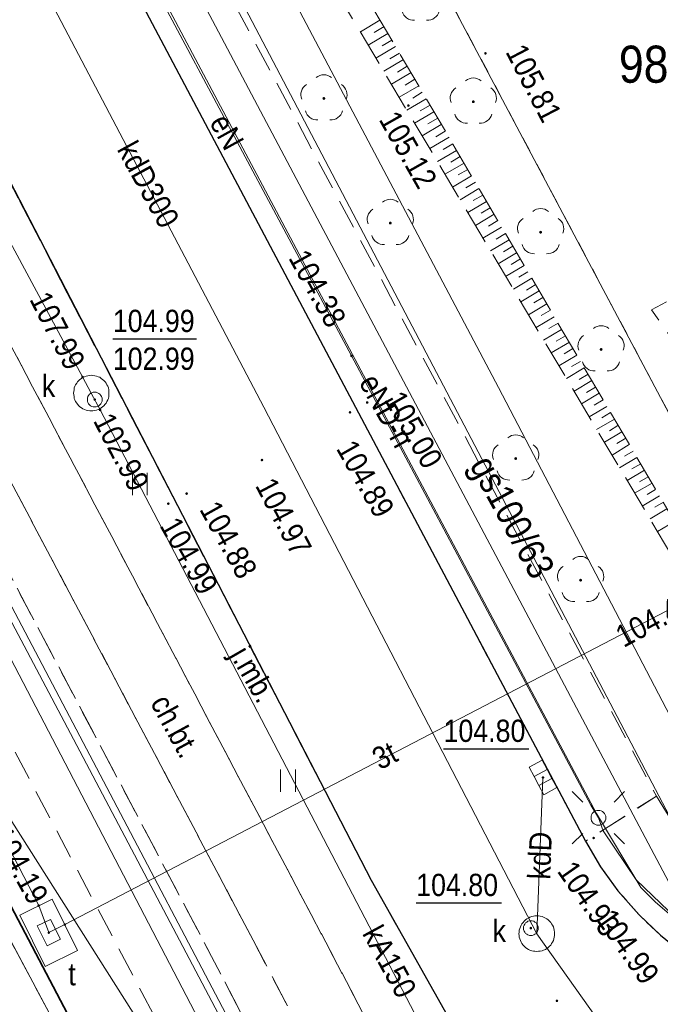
# Model space of a CAD drawing. Extents: x 7490163 to 7490671, y 5783984 to 5784563.
# Tile 34 of 43: x 7490459 to 7490481, y 5784307 to 5784340. Entities that reach past the tile are written whole.
import ezdxf
from ezdxf.enums import TextEntityAlignment as Align

# ---------------------------------------------------------------- set-up
doc = ezdxf.new("R2010")
doc.units = 0
doc.header["$MEASUREMENT"] = 0
for name, pattern in [('1.5_0.5', [2, 1.5, -0.5]), ('218-500', [1, 0.5, -0.5]), ('219-500', [0]), ('mz1.0_0.5', [1.5, 1, -0.5]), ('mz1.25_0.5', [1.75, 1.25, -0.5])]:
    doc.linetypes.add(name, pattern=pattern)
doc.layers.get('0').update_dxf_attribs({"linetype": 'CONTINUOUS', "lineweight": 5})
doc.layers.get('0').transparency = 0.8
for name, color, linetype, transparency in [('0-Inne (niezydentyfikowane)', 7, 'CONTINUOUS', 0.8), ('211-Nr działki', 7, 'CONTINUOUS', 0.8), ('217-Granica konturu klasyfikcyjnego', 7, 'CONTINUOUS', 0.8), ('218-Granica użytku', 7, 'CONTINUOUS', 0.8), ('219-Linia granicy', 7, 'CONTINUOUS', 0.8), ('583-Oś przewodu-SGPOD', 7, 'CONTINUOUS', 0.8), ('583-Oś przewodu-SGPOD-Atr17', 7, 'CONTINUOUS', 0.8), ('chodnik (powierzchnia)', 7, 'CONTINUOUS', 0.8), ('chodnik (powierzchnia)-Atr17', 7, 'CONTINUOUS', 0.8), ('drzewo liściaste (punkt)', 7, 'CONTINUOUS', 0.8), ('jezdnia (powierzchnia)', 7, 'CONTINUOUS', 0.8), ('jezdnia (powierzchnia)-Atr17', 7, 'CONTINUOUS', 0.8), ('komora podziemna - przewód kanalizacyjny (powierzchnia)', 7, 'CONTINUOUS', 0.8), ('komora podziemna - przewód telekomunikacyjny (powierzchnia)', 7, 'CONTINUOUS', 0.8), ('kratka ściekowa (punkt)', 7, 'CONTINUOUS', 0.8), ('krawężnik (linia)', 7, 'CONTINUOUS', 0.8), ('latarnia (punkt)', 7, 'CONTINUOUS', 0.8), ('ogrodzenie trwałe (linia)', 7, 'CONTINUOUS', 0.8), ('przewód elektroenergetyczny (linia)', 7, 'CONTINUOUS', 0.8), ('przewód elektroenergetyczny (linia)-Atr1', 7, 'CONTINUOUS', 0.8), ('przewód kanalizacyjny (linia)', 7, 'CONTINUOUS', 0.8), ('przewód kanalizacyjny (linia)-Atr1', 7, 'CONTINUOUS', 0.8), ('przewód telekomunikacyjny (linia)', 7, 'CONTINUOUS', 0.8), ('przewód telekomunikacyjny (linia)-Atr1', 7, 'CONTINUOUS', 0.8), ('przewód wodociągowy (linia)', 7, 'CONTINUOUS', 0.8), ('punkt o określonej wysokości (sieć elektroenergetyczna)', 7, 'CONTINUOUS', 0.8), ('punkt o określonej wysokości (sieć elektroenergetyczna)-Atr2', 7, 'CONTINUOUS', 0.8), ('punkt o określonej wysokości (sieć kanalizacyjna)', 7, 'CONTINUOUS', 0.8), ('punkt o określonej wysokości (sieć kanalizacyjna)-Atr2', 7, 'CONTINUOUS', 0.8), ('punkt o określonej wysokości (sieć kanalizacyjna)-Atr3', 7, 'CONTINUOUS', 0.8), ('punkt o określonej wysokości (sieć telekomunikacyjna)', 7, 'CONTINUOUS', 0.8), ('punkt o określonej wysokości (sieć telekomunikacyjna)-Atr2', 7, 'CONTINUOUS', 0.8), ('punkt wysokościowy sztuczny', 7, 'CONTINUOUS', 0.8), ('punkt wysokościowy sztuczny-Atr2', 7, 'CONTINUOUS', 0.8), ('skarpa nieumocniona (powierzchnia)', 7, 'CONTINUOUS', 0.8), ('trawnik (powierzchnia)', 7, 'CONTINUOUS', 0.8), ('trawnik (powierzchnia) - symbol', 7, 'CONTINUOUS', 0.8), ('właz okrągły - siec kanalizacyjna (punkt)', 7, 'CONTINUOUS', 0.8), ('właz okrągły - siec kanalizacyjna (punkt)-Atr17', 7, 'CONTINUOUS', 0.8), ('właz prostokątny - siec telekomunikacyjna (punkt)', 7, 'CONTINUOUS', 0.8), ('właz prostokątny - siec telekomunikacyjna (punkt)-Atr17', 7, 'CONTINUOUS', 0.8), ('zakrzewienie (powierzchnia)', 7, 'CONTINUOUS', 0.8)]:
    doc.layers.add(name, color=color, linetype=linetype, transparency=transparency)
doc.styles.get("Standard").update_dxf_attribs({"font": 'txt', "width": 0.75})
doc.linetypes.add('902-500', pattern='A,3.75,0,[1,ksztalty.shx,S=0.5,R=0,X=0,Y=0],3.75', length=7.5)

# ---------------------------------------------------------------- blocks, each defined once
blk = doc.blocks.new('US22B')
at = {"color": 0, "linetype": 'Continuous', "lineweight": 0}
blk.add_lwpolyline([(-0.375, -0.25), (0.375, -0.25), (0.375, 0.25), (-0.375, 0.25)], close=True, dxfattribs=at)
blk = doc.blocks.new('PW01')
at = {"linetype": 'Continuous', "lineweight": 13}
h = blk.add_hatch(color=0, dxfattribs=at)
edge = h.paths.add_edge_path()
edge.add_arc((0, 0), 0.045, 0, 360)
blk = doc.blocks.new('US22')
at = {"color": 0, "linetype": 'Continuous', "lineweight": 13}
blk.add_circle((0, 0), 0.25, dxfattribs=at)
blk = doc.blocks.new('PW02')
at = {"linetype": 'Continuous', "lineweight": 13}
h = blk.add_hatch(color=0, dxfattribs=at)
edge = h.paths.add_edge_path()
edge.add_arc((0, 0), 0.045, 0, 360)
blk = doc.blocks.new('OP021')
at = {"linetype": 'Continuous', "lineweight": 13}
h = blk.add_hatch(color=0, dxfattribs=at)
edge = h.paths.add_edge_path()
edge.add_arc((0, 0), 0.05, 0, 360)
at = {"color": 0, "linetype": 'Continuous', "lineweight": 13}
for centre, start, end in [((0, 0.4), 49.272, 130.728), ((-0.38, 0.124), 121.308, 202.548), ((0.38, 0.124), 337.452, 58.692), ((-0.235, -0.324), 193.221, 274.871), ((0.235, -0.324), 265.129, 346.779)]:
    blk.add_arc(centre, 0.4, start, end, dxfattribs=at)
blk = doc.blocks.new('US05')
at = {"color": 0, "linetype": 'Continuous', "lineweight": 13}
for p, q in [((-0.525, -0.25), (-0.525, 0.25)), ((-0.525, 0.25), (-0.175, 0.25)), ((-0.175, -0.25), (-0.175, 0.25)), ((-0.175, 0.25), (0.175, 0.25)), ((0.175, -0.25), (0.175, 0.25)), ((0.175, 0.25), (0.525, 0.25)), ((0.525, -0.25), (0.525, 0.25)), ((-0.525, -0.25), (-0.175, -0.25)), ((-0.175, -0.25), (0.175, -0.25)), ((0.175, -0.25), (0.525, -0.25))]:
    blk.add_line(p, q, dxfattribs=at)
blk = doc.blocks.new('SM01')
at = {"color": 0, "linetype": 'Continuous', "lineweight": 13}
for p, q in [((-0.53, 0.531), (-0.883, 0.884)), ((0.531, 0.531), (0.884, 0.884)), ((-0.53, -0.53), (-0.883, -0.883)), ((0.531, -0.53), (0.884, -0.883))]:
    blk.add_line(p, q, dxfattribs=at)
blk.add_circle((0, 0), 0.25, dxfattribs=at)
blk = doc.blocks.new('TU04')
at = {"color": 0, "linetype": 'Continuous', "lineweight": 13}
for p, q in [((0, 0), (0, 0.75)), ((0.5, 0), (0.5, 0.75))]:
    blk.add_line(p, q, dxfattribs=at)

msp = doc.modelspace()

# ---------------------------------------------------------------- linework, layer by layer
at = {"layer": '0-Inne (niezydentyfikowane)', "color": 7, "linetype": 'Continuous', "lineweight": 13}
for p, q in [((7490471.64, 5784339.88), (7490470.98, 5784339.49)), ((7490471.91, 5784339.43), (7490471.24, 5784339.04)), ((7490471.78, 5784339.66), (7490471.44, 5784339.46)), ((7490472.04, 5784339.21), (7490471.71, 5784339.01)), ((7490472.17, 5784338.99), (7490471.5, 5784338.6)), ((7490472.3, 5784338.77), (7490471.97, 5784338.57)), ((7490472.43, 5784338.55), (7490471.77, 5784338.16)), ((7490472.69, 5784338.11), (7490472.03, 5784337.72)), ((7490472.56, 5784338.33), (7490472.23, 5784338.13)), ((7490472.82, 5784337.89), (7490472.49, 5784337.69)), ((7490472.95, 5784337.67), (7490472.29, 5784337.28)), ((7490473.07, 5784337.45), (7490472.75, 5784337.25)), ((7490473.2, 5784337.23), (7490472.55, 5784336.84)), ((7490473.46, 5784336.79), (7490472.81, 5784336.41)), ((7490473.33, 5784337.01), (7490473, 5784336.82)), ((7490473.59, 5784336.58), (7490473.26, 5784336.38)), ((7490473.71, 5784336.36), (7490473.06, 5784335.98)), ((7490473.84, 5784336.14), (7490473.52, 5784335.95)), ((7490473.97, 5784335.93), (7490473.32, 5784335.55)), ((7490474.22, 5784335.49), (7490473.58, 5784335.12)), ((7490474.1, 5784335.71), (7490473.77, 5784335.52)), ((7490474.35, 5784335.28), (7490474.03, 5784335.09)), ((7490474.48, 5784335.06), (7490473.83, 5784334.69)), ((7490474.6, 5784334.85), (7490474.28, 5784334.66)), ((7490474.73, 5784334.63), (7490474.09, 5784334.25)), ((7490474.86, 5784334.42), (7490474.54, 5784334.23)), ((7490474.98, 5784334.2), (7490474.35, 5784333.82)), ((7490475.24, 5784333.77), (7490474.6, 5784333.39)), ((7490475.11, 5784333.98), (7490474.79, 5784333.8)), ((7490475.36, 5784333.55), (7490475.05, 5784333.37)), ((7490475.49, 5784333.34), (7490474.86, 5784332.96)), ((7490475.62, 5784333.12), (7490475.3, 5784332.94)), ((7490475.74, 5784332.9), (7490475.11, 5784332.53)), ((7490476, 5784332.47), (7490475.37, 5784332.1)), ((7490475.87, 5784332.69), (7490475.56, 5784332.5)), ((7490476.12, 5784332.26), (7490475.81, 5784332.07)), ((7490476.25, 5784332.04), (7490475.63, 5784331.67)), ((7490476.38, 5784331.83), (7490476.07, 5784331.64)), ((7490476.5, 5784331.61), (7490475.88, 5784331.24)), ((7490476.76, 5784331.18), (7490476.14, 5784330.81)), ((7490476.63, 5784331.39), (7490476.32, 5784331.21)), ((7490476.88, 5784330.96), (7490476.58, 5784330.78)), ((7490477.01, 5784330.75), (7490476.39, 5784330.38)), ((7490477.14, 5784330.53), (7490476.83, 5784330.35)), ((7490477.27, 5784330.32), (7490476.65, 5784329.95)), ((7490477.39, 5784330.1), (7490477.08, 5784329.92)), ((7490477.52, 5784329.88), (7490476.91, 5784329.52)), ((7490477.77, 5784329.45), (7490477.16, 5784329.09)), ((7490477.65, 5784329.67), (7490477.34, 5784329.49)), ((7490477.9, 5784329.24), (7490477.59, 5784329.06)), ((7490478.03, 5784329.02), (7490477.42, 5784328.66)), ((7490478.15, 5784328.81), (7490477.85, 5784328.63)), ((7490478.28, 5784328.59), (7490477.67, 5784328.23)), ((7490478.53, 5784328.16), (7490477.93, 5784327.8)), ((7490478.41, 5784328.37), (7490478.1, 5784328.2)), ((7490478.66, 5784327.94), (7490478.36, 5784327.77)), ((7490478.79, 5784327.73), (7490478.19, 5784327.37)), ((7490478.91, 5784327.51), (7490478.61, 5784327.33)), ((7490479.04, 5784327.3), (7490478.44, 5784326.94)), ((7490479.29, 5784326.86), (7490478.7, 5784326.51)), ((7490479.17, 5784327.08), (7490478.87, 5784326.9)), ((7490479.42, 5784326.65), (7490479.12, 5784326.47)), ((7490479.55, 5784326.43), (7490478.95, 5784326.08)), ((7490479.67, 5784326.22), (7490479.38, 5784326.04)), ((7490479.8, 5784326), (7490479.21, 5784325.65)), ((7490479.93, 5784325.79), (7490479.63, 5784325.61)), ((7490480.05, 5784325.57), (7490479.47, 5784325.22)), ((7490480.31, 5784325.14), (7490479.72, 5784324.79)), ((7490480.18, 5784325.35), (7490479.89, 5784325.18)), ((7490480.44, 5784324.92), (7490480.14, 5784324.75)), ((7490480.56, 5784324.71), (7490479.98, 5784324.36)), ((7490480.69, 5784324.49), (7490480.4, 5784324.32)), ((7490480.82, 5784324.27), (7490480.23, 5784323.93)), ((7490481.07, 5784323.84), (7490480.49, 5784323.5)), ((7490480.94, 5784324.06), (7490480.65, 5784323.89)), ((7490481.2, 5784323.63), (7490480.91, 5784323.46)), ((7490481.32, 5784323.41), (7490480.75, 5784323.07)), ((7490481.58, 5784322.98), (7490481, 5784322.64))]:
    msp.add_line(p, q, dxfattribs=at)
at = {"layer": '217-Granica konturu klasyfikcyjnego', "color": 3, "linetype": '1.5_0.5', "lineweight": 18, "flags": 128}
msp.add_lwpolyline([(7490463.54, 5784300.68), (7490451.25, 5784323.72)], dxfattribs=at)
at = {"layer": '218-Granica użytku', "color": 3, "linetype": '218-500', "lineweight": 18, "flags": 128}
for points in [[(7490487.01, 5784316.04), (7490467.65, 5784352.51)], [(7490463.54, 5784300.68), (7490451.25, 5784323.72)]]:
    msp.add_lwpolyline(points, dxfattribs=at)
at = {"layer": '219-Linia granicy', "color": 7, "linetype": '219-500', "lineweight": 18, "flags": 128}
for points in [[(7490487.01, 5784316.04), (7490467.65, 5784352.51)], [(7490489.736, 5784251.5), (7490451.25, 5784323.72)]]:
    msp.add_lwpolyline(points, dxfattribs=at)
at = {"layer": '583-Oś przewodu-SGPOD', "color": 52, "linetype": 'Continuous', "lineweight": 18, "flags": 128}
msp.add_lwpolyline([(7490461.24, 5784351.44), (7490482.58, 5784310.82), (7490483.22, 5784310.14), (7490484.28, 5784309.5), (7490486.66, 5784308.8), (7490487.76, 5784308.18), (7490488.38, 5784307.37), (7490493.64, 5784298), (7490493.87, 5784297.7)], dxfattribs=at)
at = {"layer": 'chodnik (powierzchnia)', "color": 7, "linetype": 'mz1.0_0.5', "lineweight": 18, "flags": 128}
for points in [[(7490449.49, 5784367.1), (7490432.48, 5784399.49), (7490431.36, 5784399.89), (7490430.43, 5784401.18), (7490429.44, 5784402.49), (7490430.89, 5784402.5), (7490426.99, 5784409.82), (7490427.02, 5784409.78), (7490414.41, 5784433.3), (7490416.6, 5784434.5), (7490433.39, 5784403.31), (7490435.16, 5784404.21), (7490437.33, 5784400.13), (7490435.63, 5784399.25), (7490438.82, 5784393.1), (7490442.96, 5784385.37), (7490451.95, 5784368.34), (7490464.07, 5784345.46), (7490465.74, 5784342.29), (7490480.97, 5784313.72), (7490478.57, 5784312.2), (7490463.26, 5784341.09)], [(7490467.36, 5784308.87), (7490452.29, 5784337.36), (7490454.19, 5784338.38), (7490469.32, 5784309.73), (7490477.18, 5784294.77), (7490475.24, 5784293.78)], [(7490450.99, 5784336.64), (7490465.96, 5784308.32), (7490473.32, 5784294.14), (7490476.12, 5784288.81), (7490478.33, 5784284.76), (7490492.29, 5784258.12), (7490490.07, 5784257.02), (7490476, 5784283.51), (7490463.61, 5784307.1), (7490449.03, 5784334.76), (7490448.7, 5784335.32)], [(7490480.97, 5784313.72), (7490481.49, 5784312.88), (7490482.08, 5784312.08), (7490482.76, 5784311.35), (7490483.53, 5784310.7), (7490484.25, 5784310.21), (7490485.13, 5784309.74), (7490486.06, 5784309.38), (7490487.03, 5784309.12), (7490488.02, 5784308.98), (7490489.02, 5784308.95), (7490489.33, 5784308.96), (7490490.32, 5784309.08), (7490491.29, 5784309.31), (7490492.23, 5784309.65), (7490493.13, 5784310.1), (7490493.56, 5784310.36), (7490495.34, 5784308.14), (7490494.6, 5784307.69), (7490493.71, 5784307.24), (7490492.78, 5784306.87), (7490491.82, 5784306.57), (7490490.85, 5784306.35), (7490489.86, 5784306.22), (7490488.86, 5784306.17), (7490487.86, 5784306.2), (7490487.41, 5784306.24), (7490486.42, 5784306.4), (7490485.45, 5784306.64), (7490484.5, 5784306.96), (7490483.59, 5784307.37), (7490482.71, 5784307.85), (7490481.88, 5784308.4), (7490481.1, 5784309.03), (7490480.38, 5784309.72), (7490479.67, 5784310.53), (7490479.08, 5784311.34), (7490478.57, 5784312.2)]]:
    msp.add_lwpolyline(points, close=True, dxfattribs=at)
at = {"layer": 'jezdnia (powierzchnia)', "color": 7, "linetype": '1.5_0.5', "lineweight": 18, "flags": 128}
msp.add_lwpolyline([(7490493.35, 5784270.83), (7490487.55, 5784281.94), (7490484.68, 5784287.36), (7490481.18, 5784293.46), (7490479.7, 5784296.05), (7490471.34, 5784310.89), (7490456.89, 5784338.8), (7490453.54, 5784345.1), (7490448.2, 5784354.55), (7490447.85, 5784355.26), (7490447.28, 5784356.08), (7490446.57, 5784356.78), (7490445.75, 5784357.35), (7490445.05, 5784357.69), (7490444.1, 5784358), (7490443.11, 5784358.16), (7490442.77, 5784358.18), (7490441.77, 5784358.14), (7490440.79, 5784357.94), (7490439.81, 5784357.56), (7490437.44, 5784356.36), (7490434.62, 5784361.99), (7490437.1, 5784364.34), (7490438.36, 5784366.53), (7490438.74, 5784367.63), (7490438.93, 5784368.61), (7490439.01, 5784369.61), (7490439.01, 5784369.65), (7490438.97, 5784370.65), (7490438.8, 5784371.63), (7490438.52, 5784372.59), (7490438.13, 5784373.51), (7490434.4, 5784380.63), (7490433.69, 5784381.68), (7490432.98, 5784382.39), (7490432.17, 5784382.97), (7490431.26, 5784383.42), (7490430.3, 5784383.71), (7490429.31, 5784383.84), (7490427.04, 5784383.51), (7490424.41, 5784382.28), (7490422.06, 5784381.02), (7490421.44, 5784380.24), (7490420.96, 5784379.36), (7490420.61, 5784378.43), (7490420.41, 5784377.45), (7490420.37, 5784376.45), (7490420.45, 5784375.62), (7490417.08, 5784386.72), (7490419.34, 5784388.17), (7490419.63, 5784388.47), (7490420.28, 5784389.24), (7490420.84, 5784390.06), (7490421.17, 5784390.64), (7490421.59, 5784391.54), (7490421.91, 5784392.49), (7490422.14, 5784393.46), (7490422.2, 5784394.01), (7490422.22, 5784395.01), (7490422.16, 5784396), (7490422, 5784396.99), (7490421.81, 5784397.77), (7490421.49, 5784398.71), (7490421.08, 5784399.63), (7490420.59, 5784400.5), (7490420.02, 5784401.32), (7490419.49, 5784402.23), (7490418.96, 5784403.08), (7490418.4, 5784403.91), (7490417.82, 5784404.73), (7490417.21, 5784405.52), (7490416.88, 5784405.93), (7490416.24, 5784406.69), (7490415.57, 5784407.44), (7490414.88, 5784408.16), (7490414.17, 5784408.86), (7490412.33, 5784410.59), (7490395.46, 5784424.98), (7490394.74, 5784425.56), (7490393.17, 5784426.96), (7490391.74, 5784428.21), (7490390.88, 5784428.72), (7490389.98, 5784429.16), (7490388.99, 5784429.54), (7490388.03, 5784429.82), (7490387.05, 5784430.03), (7490386.1, 5784430.16), (7490385.1, 5784430.2), (7490384.1, 5784430.14), (7490383.12, 5784429.97), (7490382.02, 5784429.69), (7490381.08, 5784429.36), (7490380.17, 5784428.95), (7490379.77, 5784428.74), (7490378.92, 5784428.22), (7490372.91, 5784432.64), (7490383.97, 5784437.63), (7490384.52, 5784436.93), (7490385.37, 5784436.21), (7490386.31, 5784435.73), (7490387.25, 5784435.46), (7490388.26, 5784435.39), (7490389.27, 5784435.54), (7490390.22, 5784435.88), (7490391.08, 5784436.43), (7490391.82, 5784437.13), (7490392.36, 5784437.96), (7490392.73, 5784438.87), (7490392.94, 5784439.85), (7490392.9, 5784440.88), (7490392.68, 5784441.86), (7490402.43, 5784444.54), (7490401.26, 5784443.54), (7490400.22, 5784442.42), (7490399.51, 5784441.22), (7490398.89, 5784439.77), (7490398.56, 5784438.62), (7490398.35, 5784437.3), (7490398.39, 5784435.78), (7490398.57, 5784434.42), (7490398.9, 5784433.41), (7490400.75, 5784434.8), (7490400.8, 5784433.59), (7490400.95, 5784432.63), (7490401.21, 5784431.65), (7490401.59, 5784430.64), (7490402.14, 5784429.55), (7490402.84, 5784428.52), (7490403.51, 5784427.79), (7490405.7, 5784425.76), (7490407.31, 5784424.39), (7490414.92, 5784417.89), (7490417.15, 5784415.87), (7490419.33, 5784413.8), (7490421.46, 5784411.7), (7490423.56, 5784409.54), (7490425.54, 5784407.29), (7490427.49, 5784404.98), (7490429.44, 5784402.49), (7490430.43, 5784401.18), (7490431.36, 5784399.89), (7490432.48, 5784399.49), (7490449.49, 5784367.1), (7490463.26, 5784341.09), (7490478.57, 5784312.2), (7490479.08, 5784311.34), (7490479.67, 5784310.53), (7490480.38, 5784309.72), (7490481.1, 5784309.03), (7490481.88, 5784308.4), (7490482.71, 5784307.85), (7490483.59, 5784307.37), (7490484.5, 5784306.96), (7490485.45, 5784306.64), (7490486.42, 5784306.4), (7490487.41, 5784306.24), (7490487.86, 5784306.2), (7490488.86, 5784306.17), (7490489.86, 5784306.22), (7490490.85, 5784306.35), (7490491.82, 5784306.57), (7490492.78, 5784306.87), (7490493.71, 5784307.24), (7490494.6, 5784307.69), (7490495.34, 5784308.14), (7490498.61, 5784303.32), (7490497.74, 5784302.84), (7490496.9, 5784302.28), (7490496.11, 5784301.67), (7490495.38, 5784300.99), (7490494.7, 5784300.26), (7490494.07, 5784299.48), (7490493.52, 5784298.65), (7490493.03, 5784297.78), (7490492.72, 5784297.14), (7490492.35, 5784296.21), (7490492.05, 5784295.26), (7490491.83, 5784294.28), (7490491.69, 5784293.29), (7490491.65, 5784292.28), (7490491.65, 5784291.15), (7490491.76, 5784290.16), (7490491.97, 5784289.18), (7490492.25, 5784288.22), (7490492.62, 5784287.29), (7490493.73, 5784285.36), (7490499.77, 5784274.09)], close=True, dxfattribs=at)
at = {"layer": 'komora podziemna - przewód kanalizacyjny (powierzchnia)', "color": 34, "linetype": 'Continuous', "lineweight": 18, "flags": 128}
for points in [[(7490462.5, 5784327.31), (7490462.5, 5784327.25), (7490462.49, 5784327.19), (7490462.48, 5784327.13), (7490462.46, 5784327.08), (7490462.43, 5784327.02), (7490462.4, 5784326.97), (7490462.37, 5784326.93), (7490462.33, 5784326.88), (7490462.28, 5784326.84), (7490462.24, 5784326.81), (7490462.19, 5784326.78), (7490462.13, 5784326.75), (7490462.08, 5784326.73), (7490462.02, 5784326.72), (7490461.96, 5784326.71), (7490461.9, 5784326.71), (7490461.85, 5784326.71), (7490461.79, 5784326.72), (7490461.73, 5784326.73), (7490461.67, 5784326.75), (7490461.62, 5784326.78), (7490461.57, 5784326.81), (7490461.52, 5784326.84), (7490461.48, 5784326.88), (7490461.44, 5784326.93), (7490461.41, 5784326.97), (7490461.37, 5784327.02), (7490461.35, 5784327.08), (7490461.33, 5784327.13), (7490461.32, 5784327.19), (7490461.31, 5784327.25), (7490461.3, 5784327.31), (7490461.31, 5784327.36), (7490461.32, 5784327.42), (7490461.33, 5784327.48), (7490461.35, 5784327.54), (7490461.37, 5784327.59), (7490461.41, 5784327.64), (7490461.44, 5784327.69), (7490461.48, 5784327.73), (7490461.52, 5784327.77), (7490461.57, 5784327.8), (7490461.62, 5784327.84), (7490461.67, 5784327.86), (7490461.73, 5784327.88), (7490461.79, 5784327.89), (7490461.85, 5784327.9), (7490461.9, 5784327.91), (7490461.96, 5784327.9), (7490462.02, 5784327.89), (7490462.08, 5784327.88), (7490462.13, 5784327.86), (7490462.19, 5784327.84), (7490462.24, 5784327.8), (7490462.28, 5784327.77), (7490462.33, 5784327.73), (7490462.37, 5784327.69), (7490462.4, 5784327.64), (7490462.43, 5784327.59), (7490462.46, 5784327.54), (7490462.48, 5784327.48), (7490462.49, 5784327.42), (7490462.5, 5784327.36)], [(7490477.53, 5784309.08), (7490477.53, 5784309.02), (7490477.52, 5784308.97), (7490477.51, 5784308.91), (7490477.49, 5784308.85), (7490477.46, 5784308.8), (7490477.43, 5784308.75), (7490477.4, 5784308.7), (7490477.36, 5784308.66), (7490477.31, 5784308.62), (7490477.27, 5784308.58), (7490477.22, 5784308.55), (7490477.16, 5784308.53), (7490477.11, 5784308.51), (7490477.05, 5784308.49), (7490476.99, 5784308.49), (7490476.93, 5784308.48), (7490476.87, 5784308.49), (7490476.82, 5784308.49), (7490476.76, 5784308.51), (7490476.7, 5784308.53), (7490476.65, 5784308.55), (7490476.6, 5784308.58), (7490476.55, 5784308.62), (7490476.51, 5784308.66), (7490476.47, 5784308.7), (7490476.43, 5784308.75), (7490476.4, 5784308.8), (7490476.38, 5784308.85), (7490476.36, 5784308.91), (7490476.34, 5784308.97), (7490476.34, 5784309.02), (7490476.33, 5784309.08), (7490476.34, 5784309.14), (7490476.34, 5784309.2), (7490476.36, 5784309.26), (7490476.38, 5784309.31), (7490476.4, 5784309.37), (7490476.43, 5784309.42), (7490476.47, 5784309.46), (7490476.51, 5784309.51), (7490476.55, 5784309.55), (7490476.6, 5784309.58), (7490476.65, 5784309.61), (7490476.7, 5784309.64), (7490476.76, 5784309.66), (7490476.82, 5784309.67), (7490476.87, 5784309.68), (7490476.93, 5784309.68), (7490476.99, 5784309.68), (7490477.05, 5784309.67), (7490477.11, 5784309.66), (7490477.16, 5784309.64), (7490477.22, 5784309.61), (7490477.27, 5784309.58), (7490477.31, 5784309.55), (7490477.36, 5784309.51), (7490477.4, 5784309.46), (7490477.43, 5784309.42), (7490477.46, 5784309.37), (7490477.49, 5784309.31), (7490477.51, 5784309.26), (7490477.52, 5784309.2), (7490477.53, 5784309.14)]]:
    msp.add_lwpolyline(points, close=True, dxfattribs=at)
at = {"layer": 'komora podziemna - przewód telekomunikacyjny (powierzchnia)', "color": 30, "linetype": 'Continuous', "lineweight": 18, "flags": 128}
msp.add_lwpolyline([(7490460.58, 5784310.25), (7490461.44, 5784308.52), (7490460.35, 5784307.98), (7490459.49, 5784309.71)], close=True, dxfattribs=at)
at = {"layer": 'krawężnik (linia)', "color": 7, "linetype": 'Continuous', "lineweight": 25, "flags": 128}
for points in [[(7490432.48, 5784399.49), (7490449.49, 5784367.1), (7490463.26, 5784341.09), (7490478.57, 5784312.2), (7490479.08, 5784311.34), (7490479.67, 5784310.53), (7490480.38, 5784309.72), (7490481.1, 5784309.03), (7490481.88, 5784308.4), (7490482.71, 5784307.85), (7490483.59, 5784307.37), (7490484.5, 5784306.96), (7490485.45, 5784306.64), (7490486.42, 5784306.4), (7490487.41, 5784306.24), (7490487.86, 5784306.2), (7490488.86, 5784306.17), (7490489.86, 5784306.22), (7490490.85, 5784306.35), (7490491.82, 5784306.57), (7490492.78, 5784306.87), (7490493.71, 5784307.24), (7490494.6, 5784307.69), (7490495.34, 5784308.14)], [(7490448.7, 5784335.32), (7490450.99, 5784336.64), (7490452.29, 5784337.36), (7490454.19, 5784338.38), (7490454.84, 5784338.75), (7490456.89, 5784338.8), (7490471.34, 5784310.89), (7490479.7, 5784296.05), (7490481.18, 5784293.46), (7490484.68, 5784287.36), (7490487.55, 5784281.94), (7490493.35, 5784270.83)]]:
    msp.add_lwpolyline(points, dxfattribs=at)
at = {"layer": 'ogrodzenie trwałe (linia)', "color": 7, "linetype": '902-500', "lineweight": 35, "flags": 128}
msp.add_lwpolyline([(7490447.7, 5784332.03), (7490451.76, 5784324.2), (7490453.11, 5784321.58), (7490471.94, 5784285.74), (7490489.857, 5784251.5)], dxfattribs=at)
at = {"layer": 'przewód elektroenergetyczny (linia)', "color": 1, "linetype": 'Continuous', "lineweight": 18, "flags": 128}
for points in [[(7490396.8, 5784429.77), (7490402.53, 5784425.7), (7490405.15, 5784420.4), (7490420.97, 5784390.11), (7490429.47, 5784374.83), (7490435.57, 5784362.95), (7490444.66, 5784345.66), (7490450.28, 5784335.15), (7490451.99, 5784331.44), (7490457.91, 5784320.79), (7490477.93, 5784282.38)], [(7490421.69, 5784390.6), (7490424.27, 5784385.68), (7490426.24, 5784381.98), (7490437.93, 5784359.83), (7490461.3, 5784315.64), (7490484.63, 5784271.42), (7490495.214, 5784251.5)], [(7490462.19, 5784344.64), (7490478.95, 5784313.13)], [(7490462.2, 5784344.69), (7490462.27, 5784344.31), (7490470.68, 5784328.56), (7490478.75, 5784313.42), (7490479.01, 5784312.99)], [(7490501.36, 5784297.47), (7490496.76, 5784294.48), (7490494.39, 5784293.26), (7490493.15, 5784291.94), (7490478.92, 5784284.08), (7490478.01, 5784284.39), (7490450.96, 5784335.79)], [(7490478.95, 5784313.13), (7490480.44, 5784310.64), (7490480.94, 5784310.15), (7490481.47, 5784309.69)], [(7490479.01, 5784312.99), (7490479.17, 5784312.55), (7490480.28, 5784310.9), (7490481.66, 5784309.58), (7490484.56, 5784308.01), (7490487.57, 5784307.15), (7490490.15, 5784307.16), (7490492.54, 5784307.58), (7490494.7, 5784308.84), (7490495.99, 5784309.42)]]:
    msp.add_lwpolyline(points, dxfattribs=at)
at = {"layer": 'przewód kanalizacyjny (linia)', "color": 34, "linetype": 'Continuous', "lineweight": 18, "flags": 128}
for points in [[(7490446.99, 5784355.05), (7490461.61, 5784327.85), (7490461.9, 5784327.31)], [(7490453.7, 5784353.49), (7490467.72, 5784326.83), (7490476.93, 5784309.08)], [(7490461.9, 5784327.31), (7490462.2, 5784326.74), (7490477.42, 5784297.56), (7490477.72, 5784296.99)], [(7490476.93, 5784309.08), (7490477.14, 5784314.35)], [(7490485.19, 5784297.46), (7490476.93, 5784309.08)]]:
    msp.add_lwpolyline(points, dxfattribs=at)
at = {"layer": 'przewód telekomunikacyjny (linia)', "color": 30, "linetype": 'Continuous', "lineweight": 18, "flags": 128}
for points in [[(7490459.22, 5784358.56), (7490475.64, 5784327.5), (7490481.69, 5784315.92), (7490490.05, 5784299.91), (7490490.89, 5784298.3), (7490500.92, 5784279.42), (7490502.69, 5784276.09)], [(7490460.47, 5784309.12), (7490460.13, 5784310.03), (7490448.1, 5784333.26), (7490444.78, 5784339.67), (7490444.3, 5784340.41)], [(7490448.1, 5784333.26), (7490454.45, 5784321.97), (7490458.08, 5784314.55), (7490459.03, 5784313.74), (7490459.22, 5784312.86), (7490463.32, 5784306.41), (7490466.54, 5784299.03), (7490477.27, 5784277.88), (7490481.1, 5784271.05), (7490483.93, 5784271.84), (7490487.43, 5784264.58), (7490488.37, 5784261.83), (7490486.8, 5784260.57), (7490491.485, 5784251.5)], [(7490483.19, 5784320.94), (7490482.66, 5784320.66), (7490461.01, 5784309.39), (7490460.47, 5784309.12)]]:
    msp.add_lwpolyline(points, dxfattribs=at)
at = {"layer": 'przewód wodociągowy (linia)', "color": 5, "linetype": 'Continuous', "lineweight": 18, "flags": 128}
msp.add_lwpolyline([(7490490.5, 5784293.41), (7490486.73, 5784300.69), (7490486.34, 5784301.4), (7490486.08, 5784302.09), (7490485.92, 5784302.31), (7490485.61, 5784302.84), (7490463.18, 5784345.18), (7490460.84, 5784349.61), (7490452.52, 5784365.31), (7490417.66, 5784431.66), (7490410.42, 5784445.39)], dxfattribs=at)
at = {"layer": 'punkt o określonej wysokości (sieć kanalizacyjna)-Atr2', "color": 7, "flags": 128}
for points in [[(7490462.63, 5784329.134), (7490465.447, 5784329.134)], [(7490473.785, 5784315.315), (7490476.66, 5784315.315)], [(7490472.863, 5784310.119), (7490475.738, 5784310.119)]]:
    msp.add_lwpolyline(points, dxfattribs=at)
at = {"layer": 'skarpa nieumocniona (powierzchnia)', "color": 7, "linetype": 'mz1.25_0.5', "lineweight": 18, "flags": 128}
msp.add_lwpolyline([(7490461.01, 5784358.45), (7490464.06, 5784352.71), (7490464.75, 5784351.61), (7490487.26, 5784313.31), (7490489.62, 5784313.77), (7490491.55, 5784313.32), (7490486.73, 5784313.02), (7490463.33, 5784352.33), (7490452.21, 5784375)], close=True, dxfattribs=at)
at = {"layer": 'trawnik (powierzchnia)', "color": 7, "linetype": 'mz1.0_0.5', "lineweight": 18, "flags": 128}
for points in [[(7490471.34, 5784310.89), (7490479.7, 5784296.05), (7490477.18, 5784294.77), (7490469.32, 5784309.73), (7490454.19, 5784338.38), (7490454.84, 5784338.75), (7490456.89, 5784338.8)], [(7490467.36, 5784308.87), (7490475.24, 5784293.78), (7490475.07, 5784293.7), (7490474.59, 5784293.56), (7490474.45, 5784293.54), (7490473.96, 5784293.6), (7490473.65, 5784293.77), (7490473.32, 5784294.14), (7490465.96, 5784308.32), (7490450.99, 5784336.64), (7490452.29, 5784337.36)]]:
    msp.add_lwpolyline(points, close=True, dxfattribs=at)
at = {"layer": 'zakrzewienie (powierzchnia)', "color": 7, "linetype": 'mz1.0_0.5', "lineweight": 18, "flags": 128}
msp.add_lwpolyline([(7490487.11, 5784321.19), (7490480.8, 5784330.11), (7490484.61, 5784332.2)], close=True, dxfattribs=at)

# ---------------------------------------------------------------- block references
at = {"layer": 'drzewo liściaste (punkt)', "color": 94, "linetype": 'Continuous', "lineweight": 13}
for p in [(7490473.01, 5784340.6), (7490469.75, 5784337.24), (7490474.79, 5784337.13), (7490471.99, 5784333.04), (7490477.06, 5784332.73), (7490479.1, 5784328.78), (7490476.22, 5784325.1), (7490478.41, 5784321)]:
    msp.add_blockref('OP021', p, dxfattribs=at)
at = {"layer": 'kratka ściekowa (punkt)', "color": 7, "linetype": 'Continuous', "lineweight": 18, "rotation": 118.261}
msp.add_blockref('US05', (7490477.14, 5784314.35), dxfattribs=at)
at = {"layer": 'latarnia (punkt)', "color": 7, "linetype": 'Continuous', "lineweight": 18}
msp.add_blockref('SM01', (7490479.01, 5784312.99), dxfattribs=at)
at = {"layer": 'punkt o określonej wysokości (sieć elektroenergetyczna)', "color": 1, "linetype": 'Continuous', "lineweight": 13}
msp.add_blockref('PW01', (7490470.68, 5784328.56), dxfattribs=at)
at = {"layer": 'punkt o określonej wysokości (sieć kanalizacyjna)', "color": 34, "linetype": 'Continuous', "lineweight": 13}
for p in [(7490461.61, 5784327.85), (7490462.02, 5784327.09), (7490462.2, 5784326.74), (7490476.73, 5784309.27)]:
    msp.add_blockref('PW01', p, dxfattribs=at)
at = {"layer": 'punkt o określonej wysokości (sieć kanalizacyjna)', "color": 34, "linetype": 'Continuous', "lineweight": 13, "rotation": 118.261}
msp.add_blockref('PW01', (7490477.14, 5784314.35), dxfattribs=at)
at = {"layer": 'punkt o określonej wysokości (sieć telekomunikacyjna)', "color": 30, "linetype": 'Continuous', "lineweight": 13}
for p in [(7490460.13, 5784310.03), (7490461.01, 5784309.39)]:
    msp.add_blockref('PW01', p, dxfattribs=at)
at = {"layer": 'punkt o określonej wysokości (sieć telekomunikacyjna)', "color": 30, "linetype": 'Continuous', "lineweight": 13, "rotation": 116.282}
msp.add_blockref('PW01', (7490460.47, 5784309.12), dxfattribs=at)
at = {"layer": 'punkt wysokościowy sztuczny', "color": 7, "linetype": 'Continuous', "lineweight": 13}
for p in [(7490475.2, 5784338.76), (7490472.6, 5784337), (7490471.21, 5784326.99), (7490470.63, 5784326.66), (7490467.66, 5784325.05), (7490465.12, 5784323.92), (7490464.5, 5784323.58), (7490478.85, 5784312.31), (7490477.61, 5784306.82)]:
    msp.add_blockref('PW02', p, dxfattribs=at)
at = {"layer": 'trawnik (powierzchnia) - symbol', "color": 7, "linetype": 'Continuous', "lineweight": 18}
for p in [(7490463.289, 5784323.869), (7490468.289, 5784313.869)]:
    msp.add_blockref('TU04', p, dxfattribs=at)
at = {"layer": 'właz okrągły - siec kanalizacyjna (punkt)', "color": 7, "linetype": 'Continuous', "lineweight": 18}
for p in [(7490462.02, 5784327.09), (7490476.73, 5784309.27)]:
    msp.add_blockref('US22', p, dxfattribs=at)
at = {"layer": 'właz prostokątny - siec telekomunikacyjna (punkt)', "color": 7, "linetype": 'Continuous', "lineweight": 18, "rotation": 116.282}
msp.add_blockref('US22B', (7490460.47, 5784309.12), dxfattribs=at)

# ---------------------------------------------------------------- texts
at = {"layer": '211-Nr działki', "color": 7, "linetype": 'Continuous', "lineweight": 18, "width": 0.9}
msp.add_text('98/3', height=1.25, dxfattribs=at).set_placement((7490479.7, 5784339.02), align=Align.TOP_LEFT)
at = {"layer": '583-Oś przewodu-SGPOD-Atr17', "color": 52, "width": 0.9}
msp.add_text('gs100/63', height=0.9, rotation=298.679, dxfattribs=at).set_placement((7490476.109, 5784323.136), align=Align.MIDDLE_CENTER)
at = {"layer": 'chodnik (powierzchnia)-Atr17', "color": 7, "width": 0.9}
msp.add_text('ch.bt.', height=0.75, rotation=298.633, dxfattribs=at).set_placement((7490464.734, 5784316.08), align=Align.MIDDLE_CENTER)
at = {"layer": 'jezdnia (powierzchnia)-Atr17', "color": 7, "width": 0.9}
msp.add_text('j.mb.', height=0.75, rotation=299.914, dxfattribs=at).set_placement((7490467.372, 5784317.827), align=Align.MIDDLE_CENTER)
at = {"layer": 'przewód elektroenergetyczny (linia)-Atr1', "color": 1, "width": 0.9}
for s, rotation, p in [('eN', 299.064, (7490466.479, 5784336.111)), ('eND-n', 298.962, (7490471.872, 5784326.713))]:
    msp.add_text(s, height=0.75, rotation=rotation, dxfattribs=at).set_placement(p, align=Align.MIDDLE_CENTER)
at = {"layer": 'przewód kanalizacyjny (linia)-Atr1', "color": 34, "width": 0.9}
for s, rotation, p in [('kdD300', 298.7, (7490463.829, 5784334.342)), ('kdD', 87.75, (7490477.037, 5784311.717)), ('kA150', 298.509, (7490471.968, 5784308.145))]:
    msp.add_text(s, height=0.75, rotation=rotation, dxfattribs=at).set_placement(p, align=Align.MIDDLE_CENTER)
at = {"layer": 'przewód telekomunikacyjny (linia)-Atr1', "color": 30, "width": 0.9}
msp.add_text('3t', height=0.75, rotation=27.504, dxfattribs=at).set_placement((7490471.799, 5784315.093), align=Align.MIDDLE_CENTER)
at = {"layer": 'punkt o określonej wysokości (sieć elektroenergetyczna)-Atr2', "color": 1, "width": 0.9}
msp.add_text('104.38', height=0.75, rotation=298.981, dxfattribs=at).set_placement((7490468.866, 5784332.047), align=Align.MIDDLE_LEFT)
at = {"layer": 'punkt o określonej wysokości (sieć kanalizacyjna)-Atr2', "color": 34, "width": 0.9}
for s, rotation, p in [('107.99', 297.139, (7490460.138, 5784330.643)), ('102.99', 297.528, (7490462.285, 5784326.549))]:
    msp.add_text(s, height=0.75, rotation=rotation, dxfattribs=at).set_placement(p, align=Align.MIDDLE_LEFT)
for s, p in [('104.99', (7490462.63, 5784329.141)), ('104.80', (7490473.785, 5784315.323)), ('104.80', (7490472.863, 5784310.127))]:
    msp.add_text(s, height=0.75, dxfattribs=at).set_placement(p, align=Align.BOTTOM_LEFT)
at = {"layer": 'punkt o określonej wysokości (sieć kanalizacyjna)-Atr3', "color": 34, "width": 0.9}
msp.add_text('102.99', height=0.75, dxfattribs=at).set_placement((7490462.63, 5784327.866), align=Align.BOTTOM_LEFT)
at = {"layer": 'punkt o określonej wysokości (sieć telekomunikacyjna)-Atr2', "color": 30, "width": 0.9}
for s, rotation, p in [('104.40', 28.339, (7490479.682, 5784319.041)), ('104.19', 298.951, (7490458.826, 5784312.596))]:
    msp.add_text(s, height=0.75, rotation=rotation, dxfattribs=at).set_placement(p, align=Align.MIDDLE_LEFT)
at = {"layer": 'punkt wysokościowy sztuczny-Atr2', "color": 7, "width": 0.9}
for s, rotation, p in [('105.81', 297.528, (7490475.862, 5784338.811)), ('105.12', 299.515, (7490471.587, 5784336.532)), ('105.00', 299.703, (7490471.767, 5784327.089)), ('104.89', 299.529, (7490470.147, 5784325.438)), ('104.97', 297.818, (7490467.418, 5784324.189)), ('104.88', 299.095, (7490465.535, 5784323.39)), ('104.99', 299.721, (7490464.194, 5784322.838)), ('104.93', 304.859, (7490477.595, 5784311.189)), ('104.99', 304.96, (7490478.911, 5784309.567))]:
    msp.add_text(s, height=0.75, rotation=rotation, dxfattribs=at).set_placement(p)
at = {"layer": 'właz okrągły - siec kanalizacyjna (punkt)-Atr17', "color": 7, "width": 0.9}
for p in [(7490460.237, 5784327.55), (7490475.441, 5784309.18)]:
    msp.add_text('k', height=0.75, dxfattribs=at).set_placement(p, align=Align.MIDDLE_LEFT)
at = {"layer": 'właz prostokątny - siec telekomunikacyjna (punkt)-Atr17', "color": 7, "width": 0.9}
msp.add_text('t', height=0.75, dxfattribs=at).set_placement((7490461.127, 5784307.717), align=Align.MIDDLE_LEFT)

doc.saveas('drawing.dxf')
